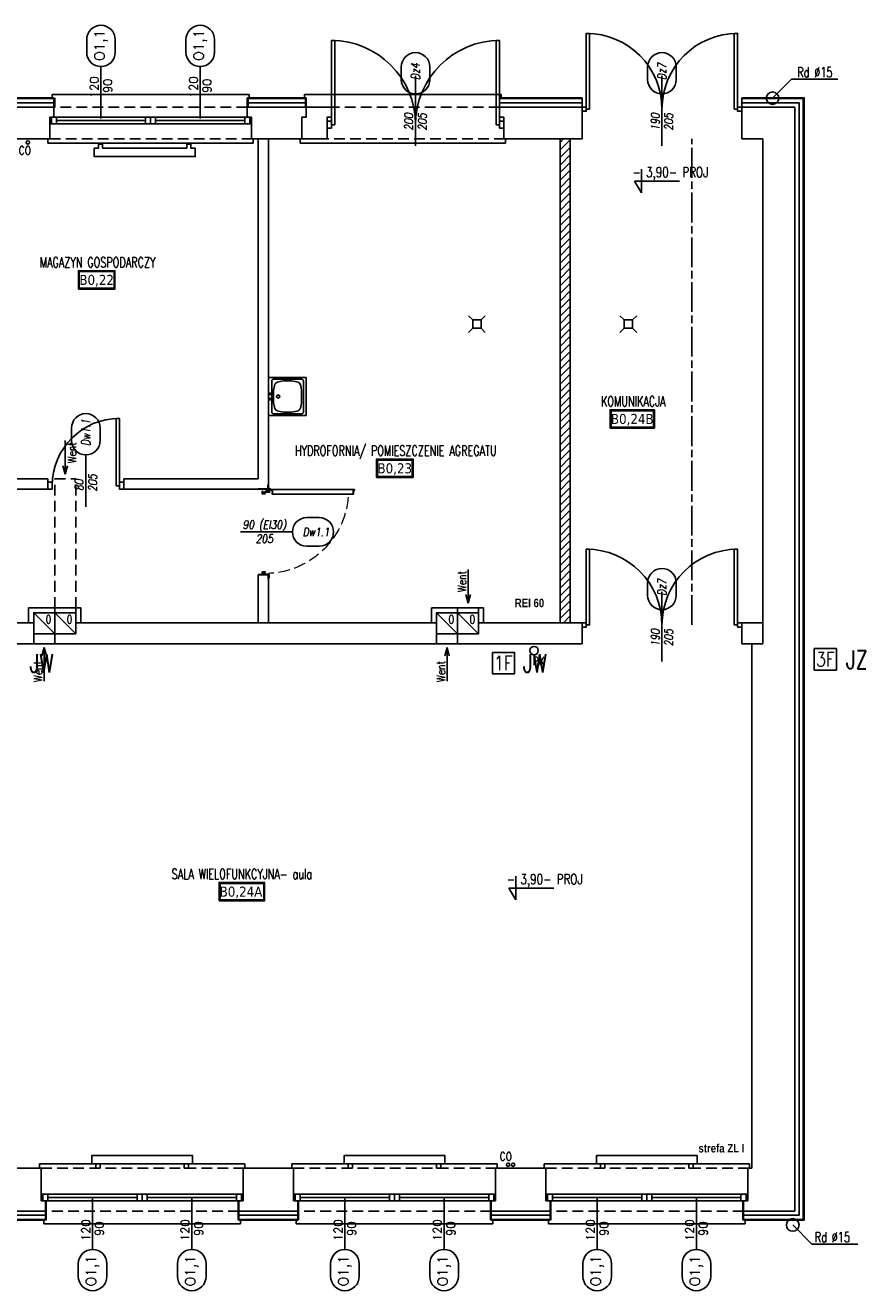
# Model space of a CAD drawing. Header units: millimetres. Extents: x 28600 to 181045, y -399112 to -163690.
# Tile 55 of 256: x 49305 to 50305, y -195716 to -194212. Entities that reach past the tile are written whole.
import ezdxf
from ezdxf.enums import TextEntityAlignment as Align

# ---------------------------------------------------------------- set-up
doc = ezdxf.new("R2010")
doc.units = ezdxf.units.MM
for name, pattern in [('CENTER', [0.6, 0.375, -0.075, 0.075, -0.075]), ('CHAIN', [0.3543, 0.2362, -0.0295, 0.0591, -0.0295]), ('HIDDEN', [9.525, 6.35, -3.175]), ('Hidden Line', [391.222223, 282.222223, -109])]:
    doc.linetypes.add(name, pattern=pattern)
doc.layers.get('0').update_dxf_attribs({"color": 8})
for name, color, linetype in [('! WYPOSAŻENIE', 8, 'Continuous'), ('!! 0_ Istn-okna', 8, 'Continuous'), ('!! 0_ Istn-sciany', 8, 'Continuous'), ('!! 0_ Istn-widok', 8, 'Continuous'), ('!! 0_ Opis', 8, 'Continuous'), ('!! 0_Istn-armatura', 8, 'Continuous'), ('!! 0_Istn-cienka', 8, 'Continuous'), ('!! 0_Istn-drzwi', 8, 'Continuous'), ('!! 0_Istn-went', 8, 'Continuous'), ('!! 0_Opis_okna', 8, 'Continuous'), ('!! 0_Opis_pom', 8, 'Continuous'), ('!! 1_ tynk zewn  - nowy', 8, 'Continuous'), ('!! 1_droga ewakuacyjna', 8, 'CHAIN'), ('!! 1_drzwi-linia', 8, 'Continuous'), ('!! 1_hatch projektowane ściany', 8, 'Continuous'), ('!! 1_PROJ Sciany', 8, 'Continuous'), ('!! 2_ remont Ocieplenie', 8, 'ZIGZAG'), ('!! 2_drzwi opis', 8, 'Continuous'), ('E1', 2, 'Continuous'), ('E2', 2, 'Continuous'), ('E_0', 4, 'Continuous')]:
    doc.layers.add(name, color=color, linetype=linetype)
doc.layers.add('!! 0_Istn-grzejniki', color=8, linetype='Continuous', plot=False)
doc.styles.add('50', font='ROMANS.shx', dxfattribs={"width": 0.8, "height": 10})
doc.styles.add('ARCHETYP', font='romans.shx', dxfattribs={"height": 15})
doc.styles.add('ARIAL', font='tahoma.ttf')
doc.styles.add('ELE1', font='romans.shx', dxfattribs={"width": 0.8, "height": 18})
doc.styles.add('SIMPLEX', font='simplex.shx', dxfattribs={"width": 0.77})
doc.styles.add('STYLE7', font='ARIALNB.TTF')
doc.styles.add('TXT', font='simplex.shx')
doc.linetypes.add('ZIGZAG', pattern='A,0.00254,-5.08,[131,ltypeshp.shx,S=5.08,R=0,X=-5.08,Y=0],-10.16,[131,ltypeshp.shx,S=5.08,R=180,X=5.08,Y=0],-5.08', length=20.32254)

# ---------------------------------------------------------------- blocks, each defined once
blk = doc.blocks.new('A$C04090CF1')
for p, q in [((0, 60), (60, 60)), ((0, 0), (0, 60)), ((2.5, 8.5), (2.5, 52.5)), ((5.2, 36.8), (6.6, 45)), ((54.5, 55.5), (5.5, 55.5)), ((13, 51.5), (19.8, 52.7)), ((47, 51.5), (40.2, 52.7)), ((54.8, 36.8), (53.4, 45)), ((57.5, 8.5), (57.5, 52.5)), ((60, 60), (60, 0)), ((6.6, 16), (5.2, 24.2)), ((53.4, 16), (54.8, 24.2)), ((60, 0), (0, 0)), ((54.5, 5.5), (5.5, 5.5)), ((19.8, 8.3), (13, 9.5)), ((40.2, 8.3), (47, 9.5))]:
    blk.add_line(p, q)
for points in [[(19.8, 52.7), (40.2, 52.7)], [(19.8, 8.3), (40.2, 8.3)]]:
    blk.add_lwpolyline(points)
for centre, radius in [((26, 2.5), 1.5), ((30, 15.5), 2.5), ((34, 2.5), 1.5)]:
    blk.add_circle(centre, radius)
for centre, radius, start, end in [((5.5, 52.5), 3, 90, 180), ((14.5, 43.6), 8, 100.3048, 170.5377), ((45.5, 43.6), 8, 9.4623, 79.6952), ((54.5, 52.5), 3, 0, 90), ((188.4, 30.5), 183.3, 178.0251, 181.9749), ((-128.4, 30.5), 183.3, 358.0251, 1.9749), ((5.5, 8.5), 3, 180, 270), ((14.5, 17.4), 8, 189.4623, 259.6952), ((45.5, 17.4), 8, 280.3048, 350.5377), ((54.5, 8.5), 3, 270, 0)]:
    blk.add_arc(centre, radius, start, end)
blk = doc.blocks.new('A$C1F8E0840')
at = {"linetype": 'Continuous', "xscale": 0.75, "yscale": 0.75, "zscale": 0.75}
blk.add_blockref('A$C04090CF1', (-22.5, 0), dxfattribs=at)
blk = doc.blocks.new('A$C19D82A3D')
for points in [[(-5, 10), (-10, 15)], [(-5, 0), (-10, -5)], [(5, 10), (10, 15)], [(5, 0), (10, -5)]]:
    blk.add_lwpolyline(points)
blk.add_lwpolyline([(-5, 10), (5, 10), (5, 0), (-5, 0)], close=True)
blk = doc.blocks.new('1_ok-opis')
blk.add_line((0, 111.6), (0, 50))
for points in [[(-17, 128.6), (-17, 143.6)], [(17, 128.6), (17, 143.6)]]:
    blk.add_lwpolyline(points)
for centre, start, end in [((0, 143.6), 0, 180), ((0, 128.6), 180, 0)]:
    blk.add_arc(centre, 17, start, end)
at = {"style": 'ARCHETYP'}
for tag, height, rotation, p in [('NR', 12, 90, (0, 136.9)), ('NR', 12, 270, (0, 136.9)), ('SZEROKOŚĆ', 10, 90, (-8, 78.3)), ('SZEROKOŚĆ', 10, 270, (8, 78.3)), ('WYSOKOŚĆ', 10, 270, (-8, 78.3)), ('WYSOKOŚĆ', 10, 90, (8, 78.3))]:
    blk.add_attdef(tag, text='', height=height, rotation=rotation, dxfattribs=at).set_placement(p, align=Align.MIDDLE)
blk = doc.blocks.new('drzwi dwuskrzydłowe')
for points in [[(68481.2, -214206.6), (68481.2, -214296.6), (68477.2, -214296.6), (68477.2, -214206.6)], [(68653.2, -214206.6), (68653.2, -214296.6), (68657.2, -214296.6), (68657.2, -214206.6)], [(68477.2, -214294.1), (68472.2, -214294.1), (68472.2, -214299.1), (68477.2, -214299.1)], [(68657.2, -214294.1), (68662.2, -214294.1), (68662.2, -214299.1), (68657.2, -214299.1)]]:
    blk.add_lwpolyline(points, close=True)
for centre, start, end in [((68477.2, -214296.6), 0, 90), ((68657.2, -214296.6), 90, 180)]:
    blk.add_arc(centre, 90, start, end)
blk = doc.blocks.new('zaw-dr-90-p')
at = {"color": 2, "linetype": 'CENTER', "ltscale": 0.2}
for p, q in [((12, 0), (-12, 0)), ((0, 12), (0, -12)), ((24, 24), (31, 24)), ((24, 19), (31, 19))]:
    blk.add_line(p, q, dxfattribs=at)
at = {"ltscale": 0.2}
for p, q in [((10, 12), (6, 12)), ((10, 0), (10, 6))]:
    blk.add_line(p, q, dxfattribs=at)
blk.add_lwpolyline([(0, 6), (23, 6, 0.414214), (28, 11), (28, 31), (24, 31), (24, 11, -0.414214), (23, 10), (0, 10, 4.561698), (8, 6), (5, 4)], format="xyb", dxfattribs=at)
blk.add_lwpolyline([(0, 0), (-2, 0), (-2, 0), (0, 0), (0, 3), (0, 3), (0, 0), (3, 0), (3, 0), (0, 0), (0, -3), (0, -3)], close=True)
blk.add_lwpolyline([(10, 10), (10, 39), (6, 39), (6, 10)], dxfattribs=at)
blk.add_circle((0, 0), 6.5, dxfattribs=at)
blk = doc.blocks.new('drzwi 90- sc 12')
for p, q in [((-13620.3, 20410.2), (-13620.3, 20313.8)), ((-13614.9, 20409.9), (-13620.3, 20409.9)), ((-13616.1, 20410.3), (-13620.2, 20410.3)), ((-13616.1, 20410.3), (-13620, 20410.3)), ((-13618.2, 20410.3), (-13616.2, 20410.3)), ((-13618.2, 20410.3), (-13616.2, 20410.3)), ((-13616.1, 20410.3), (-13616.1, 20411.5)), ((-13616.1, 20411.5), (-13615, 20411.5)), ((-13614.9, 20411.4), (-13614.9, 20313.8)), ((-13620.3, 20313.5), (-13620.3, 20318)), ((-13614.9, 20312.3), (-13614.9, 20318)), ((-13715.8, 20302), (-13716.3, 20302)), ((-13715.6, 20308.3), (-13715.6, 20308.6)), ((-13715.6, 20307.7), (-13715.6, 20308.6)), ((-13715.6, 20307.8), (-13715.6, 20308.6)), ((-13715.6, 20307.7), (-13715.4, 20307.7)), ((-13614.9, 20313.8), (-13620.3, 20313.8)), ((-13618.2, 20313.4), (-13620.2, 20313.4)), ((-13618.2, 20313.7), (-13618.2, 20313.4)), ((-13618.2, 20313.7), (-13616.4, 20313.7)), ((-13617.8, 20311.1), (-13617.8, 20305.7)), ((-13617.8, 20311.1), (-13617.8, 20305.7)), ((-13616.2, 20309.9), (-13617.4, 20309.9)), ((-13616.8, 20302), (-13616.3, 20302)), ((-13616.2, 20309.9), (-13616.2, 20311)), ((-13615.9, 20313.2), (-13615.9, 20312.2)), ((-13615.9, 20312.2), (-13615, 20312.2))]:
    blk.add_line(p, q)
for points in [[(-13665.3, 20285), (-13665.3, 20325.8)], [(-13615.6, 20309.6), (-13615.3, 20309.6), (-13615.3, 20309.8), (-13616.3, 20309.8), (-13616.3, 20309.6), (-13615.9, 20309.6)]]:
    blk.add_lwpolyline(points)
at = {"lineweight": 30}
for points in [[(-13716.3, 20308.9), (-13721.3, 20308.9)], [(-13716.3, 20308.9), (-13716.3, 20296.9)], [(-13614.3, 20308.9), (-13609.3, 20308.9)], [(-13614.3, 20308.9), (-13614.3, 20296.9)]]:
    blk.add_lwpolyline(points, dxfattribs=at)
at = {"ltscale": 0.2}
for points in [[(-13715.6, 20307.5), (-13715.6, 20309.5, 0.414214), (-13715.9, 20309.8), (-13719.4, 20309.8, 0.414214), (-13719.8, 20309.5), (-13719.8, 20308.9), (-13719.6, 20308.9), (-13719.6, 20309.5, -0.414214), (-13719.4, 20309.6), (-13717, 20309.6)], [(-13717, 20309.6), (-13715.9, 20309.6, -0.414214), (-13715.7, 20309.5), (-13715.7, 20307.5)], [(-13715.7, 20307.8), (-13715.7, 20305.6, 0.414214), (-13715.4, 20305.2), (-13715, 20305.2, -0.414214), (-13714.8, 20305.1), (-13714.8, 20304.5, 0.414214), (-13714.5, 20304.1), (-13713.3, 20304.1, 0.414214), (-13712.9, 20304.5), (-13712.9, 20305.1, -1), (-13712.7, 20305.1), (-13712.7, 20302, -0.414214), (-13712.9, 20301.8), (-13715.4, 20301.8, -0.414214), (-13715.6, 20302), (-13715.6, 20302.5), (-13715.8, 20302.5), (-13715.8, 20302, 0.414214), (-13715.4, 20301.6), (-13712.9, 20301.6, 0.414214), (-13712.6, 20302), (-13712.6, 20305.1, 1), (-13713.1, 20305.1), (-13713.1, 20304.5, -0.414214), (-13713.3, 20304.3), (-13714.5, 20304.3, -0.414214), (-13714.6, 20304.5), (-13714.6, 20305.1, 0.414214), (-13715, 20305.4), (-13715.4, 20305.4, -0.414214), (-13715.6, 20305.6), (-13715.6, 20307.6)], [(-13615.9, 20309.6), (-13616.6, 20309.6, 0.414214), (-13616.8, 20309.5), (-13616.8, 20305.6, -0.414214), (-13617.1, 20305.2), (-13617.6, 20305.2, 0.414214), (-13617.7, 20305.1), (-13617.7, 20304.5, -0.414214), (-13618.1, 20304.1), (-13619.3, 20304.1, -0.414214), (-13619.6, 20304.5), (-13619.6, 20305.1, 1), (-13619.8, 20305.1), (-13619.8, 20302, 0.414214), (-13619.6, 20301.8), (-13617.1, 20301.8, 0.414214), (-13616.9, 20302), (-13616.9, 20302.5), (-13616.8, 20302.5), (-13616.8, 20302, -0.414214), (-13617.1, 20301.6), (-13619.6, 20301.6, -0.414214), (-13620, 20302), (-13620, 20305.1, -1), (-13619.4, 20305.1), (-13619.4, 20304.5, 0.414214), (-13619.3, 20304.3), (-13618.1, 20304.3, 0.414214), (-13617.9, 20304.5), (-13617.9, 20305.1, -0.414214), (-13617.6, 20305.4), (-13617.1, 20305.4, 0.414214), (-13617, 20305.6), (-13617, 20309.5, -0.414214), (-13616.6, 20309.8), (-13613.1, 20309.8, -0.414214), (-13612.8, 20309.5), (-13612.8, 20308.9), (-13612.9, 20308.9), (-13612.9, 20309.5, 0.414214), (-13613.1, 20309.6), (-13615.6, 20309.6)]]:
    blk.add_lwpolyline(points, format="xyb", dxfattribs=at)
blk.add_lwpolyline([(-13616.8, 20308.8), (-13617, 20308.8), (-13617, 20307.4), (-13616.8, 20307.4)], close=True)
for centre, radius, start, end in [((-13620.2, 20410.2), 0.1, 90, 180), ((-13615, 20411.4), 0.1, 0, 90), ((-13620.2, 20313.5), 0.1, 180, 270), ((-13616.4, 20313.2), 0.5, 0, 90), ((-13616.3, 20311), 0.1, 0, 90), ((-13615, 20312.3), 0.1, 270, 0)]:
    blk.add_arc(centre, radius, start, end)
at = {"linetype": 'Hidden Line', "lineweight": 9, "ltscale": 0.05}
blk.add_arc((-13615.5, 20305.1), 99.1, 94.8005, 177.6944, dxfattribs=at)
at = {"xscale": 0.09999999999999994, "yscale": 0.09999999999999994, "zscale": 0.09999999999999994, "rotation": 180.0000000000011}
blk.add_blockref('zaw-dr-90-p', (-13614.9, 20310.9), dxfattribs=at)
blk = doc.blocks.new('E1')
at = {"layer": 'E2', "linetype": 'Continuous'}
blk.add_lwpolyline([(0, 25.4), (26.3, 25.4), (26.3, 0), (0, 0)], close=True, dxfattribs=at)
at = {"layer": 'E2', "linetype": 'Continuous', "style": 'ELE1', "width": 0.8}
blk.add_text('1F', height=16.87, dxfattribs=at).set_placement((13, 12.7), align=Align.MIDDLE_CENTER)
blk = doc.blocks.new('E3')
at = {"layer": 'E2', "linetype": 'Continuous'}
blk.add_lwpolyline([(0, 25.4), (26.3, 25.4), (26.3, 0), (0, 0)], close=True, dxfattribs=at)
at = {"layer": 'E2', "linetype": 'Continuous', "style": 'ELE1', "width": 0.8}
blk.add_text('3F', height=16.87, dxfattribs=at).set_placement((13.1, 12.7), align=Align.MIDDLE_CENTER)

msp = doc.modelspace()

# ---------------------------------------------------------------- hatches: boundary and pattern name
at = {"layer": '!! 1_hatch projektowane ściany'}
h = msp.add_hatch(dxfattribs=at)
h.set_pattern_fill('ANSI31', color=256, scale=2)
h.set_pattern_definition([(45, (-4798, 4.46), (-4.49012806, 4.49012806), [])])
h.paths.add_polyline_path([(49940.71142, -194922.12813), (49952.71142, -194922.12813), (49952.71142, -194347.12813), (49940.71142, -194347.12813)])

# ---------------------------------------------------------------- linework, layer by layer
at = {"layer": '!! 0_ Istn-okna'}
for points in [[(49333.71142, -194321.12813), (49573.71142, -194321.12813)], [(49333.71142, -194329.12813), (49573.71142, -194329.12813)], [(49341.71142, -194325.12813), (49447.71142, -194325.12813)], [(49459.71142, -194325.12813), (49565.71142, -194325.12813)], [(49323.71142, -195601.12813), (49563.71142, -195601.12813)], [(49323.71142, -195609.12813), (49563.71142, -195609.12813)], [(49331.71142, -195605.12813), (49437.71142, -195605.12813)], [(49449.71142, -195605.12813), (49555.71142, -195605.12813)], [(49623.71142, -195601.12813), (49863.71142, -195601.12813)], [(49623.71142, -195609.12813), (49863.71142, -195609.12813)], [(49631.71142, -195605.12813), (49737.71142, -195605.12813)], [(49749.71142, -195605.12813), (49855.71142, -195605.12813)], [(49923.71142, -195601.12813), (50163.71142, -195601.12813)], [(49923.71142, -195609.12813), (50163.71142, -195609.12813)], [(49931.71142, -195605.12813), (50037.71142, -195605.12813)], [(50049.71142, -195605.12813), (50155.71142, -195605.12813)]]:
    msp.add_lwpolyline(points, dxfattribs=at)
for points in [[(49335.71142, -194321.12813), (49341.71142, -194321.12813), (49341.71142, -194329.12813), (49335.71142, -194329.12813)], [(49447.71142, -194321.12813), (49453.71142, -194321.12813), (49453.71142, -194329.12813), (49447.71142, -194329.12813)], [(49453.71142, -194321.12813), (49459.71142, -194321.12813), (49459.71142, -194329.12813), (49453.71142, -194329.12813)], [(49565.71142, -194321.12813), (49571.71142, -194321.12813), (49571.71142, -194329.12813), (49565.71142, -194329.12813)], [(49325.71142, -195609.12813), (49331.71142, -195609.12813), (49331.71142, -195601.12813), (49325.71142, -195601.12813)], [(49437.71142, -195609.12813), (49443.71142, -195609.12813), (49443.71142, -195601.12813), (49437.71142, -195601.12813)], [(49443.71142, -195609.12813), (49449.71142, -195609.12813), (49449.71142, -195601.12813), (49443.71142, -195601.12813)], [(49555.71142, -195609.12813), (49561.71142, -195609.12813), (49561.71142, -195601.12813), (49555.71142, -195601.12813)], [(49625.71142, -195609.12813), (49631.71142, -195609.12813), (49631.71142, -195601.12813), (49625.71142, -195601.12813)], [(49737.71142, -195609.12813), (49743.71142, -195609.12813), (49743.71142, -195601.12813), (49737.71142, -195601.12813)], [(49743.71142, -195609.12813), (49749.71142, -195609.12813), (49749.71142, -195601.12813), (49743.71142, -195601.12813)], [(49855.71142, -195609.12813), (49861.71142, -195609.12813), (49861.71142, -195601.12813), (49855.71142, -195601.12813)], [(49925.71142, -195609.12813), (49931.71142, -195609.12813), (49931.71142, -195601.12813), (49925.71142, -195601.12813)], [(50037.71142, -195609.12813), (50043.71142, -195609.12813), (50043.71142, -195601.12813), (50037.71142, -195601.12813)], [(50043.71142, -195609.12813), (50049.71142, -195609.12813), (50049.71142, -195601.12813), (50043.71142, -195601.12813)], [(50155.71142, -195609.12813), (50161.71142, -195609.12813), (50161.71142, -195601.12813), (50155.71142, -195601.12813)]]:
    msp.add_lwpolyline(points, close=True, dxfattribs=at)
at = {"layer": '!! 0_ Istn-sciany'}
for p, q in [((49787.71142, -194922.12813), (49787.71142, -194904.12813)), ((49843.71142, -194935.12813), (49843.71142, -194904.12813)), ((49849.71142, -194922.12813), (49849.71142, -194904.12813)), ((49793.71142, -194947.12813), (49793.71142, -194910.12813))]:
    msp.add_line(p, q, dxfattribs=at)
for points in [[(48968.71142, -194309.12813), (49338.71142, -194309.12813)], [(49333.71142, -194321.12813), (49338.71142, -194321.12813)], [(49333.71142, -194347.12813), (49333.71142, -194321.12813)], [(49338.71142, -194321.12813), (49338.71142, -194309.12813)], [(49568.71142, -194309.12813), (49638.71142, -194309.12813)], [(49568.71142, -194321.12813), (49568.71142, -194309.12813)], [(49568.71142, -194321.12813), (49573.71142, -194321.12813)], [(49573.71142, -194347.12813), (49573.71142, -194321.12813)], [(49633.71142, -194347.12813), (49633.71142, -194321.12813)], [(49633.71142, -194321.12813), (49638.71142, -194321.12813)], [(49638.71142, -194321.12813), (49638.71142, -194309.12813)], [(49868.71142, -194309.12813), (49966.71143, -194309.12813)], [(49868.71142, -194321.12813), (49868.71142, -194309.12813)], [(49873.71142, -194321.12813), (49868.71142, -194321.12813)], [(49873.71142, -194347.12813), (49873.71142, -194321.12813)], [(50156.71142, -194309.12813), (50219.71142, -194309.12813)], [(50219.71142, -194309.12813), (50219.71142, -195621.12813)], [(49149.71142, -194347.12813), (49333.71142, -194347.12813)], [(49573.71142, -194347.12813), (49581.71142, -194347.12813)], [(49581.71142, -194347.12813), (49581.71142, -194751.12813)], [(49593.71142, -194347.12813), (49633.71142, -194347.12813)], [(49593.71142, -194347.12813), (49593.71142, -194763.12813)], [(49873.71142, -194347.12813), (49966.71142, -194347.12813)], [(50156.71142, -194347.12813), (50181.71142, -194347.12813)], [(50181.71142, -194347.12813), (50181.71142, -194922.12813)], [(49149.71142, -194751.12813), (49331.71142, -194751.12813)], [(49331.71142, -194751.12813), (49331.71142, -194763.12813)], [(49421.71142, -194751.12813), (49581.71142, -194751.12813)], [(49421.71142, -194751.12813), (49421.71142, -194763.12813)], [(48977.71142, -194763.12813), (49331.71142, -194763.12813)], [(49421.71142, -194763.12813), (49593.71142, -194763.12813)], [(49581.71142, -194865.12813), (49593.71142, -194865.12813)], [(49581.71142, -194865.12813), (49581.71142, -194922.12813)], [(49593.71142, -194865.12813), (49593.71142, -194922.12813)], [(49308.71142, -194904.12813), (49339.71142, -194904.12813)], [(49308.71142, -194922.12813), (49308.71142, -194904.12813)], [(49339.71142, -194910.12813), (49339.71142, -194904.12813)], [(49364.71142, -194904.12813), (49370.71142, -194904.12813)], [(49364.71142, -194935.12813), (49364.71142, -194904.12813)], [(49370.71142, -194922.12813), (49370.71142, -194904.12813)], [(49787.71142, -194904.12813), (49818.71142, -194904.12813)], [(49818.71142, -194910.12813), (49818.71142, -194904.12813)], [(49843.71142, -194904.12813), (49849.71142, -194904.12813)], [(49187.71142, -194922.12813), (49308.71142, -194922.12813)], [(49314.71142, -194910.12813), (49314.71142, -194947.12813)], [(49314.71142, -194910.12813), (49339.71142, -194910.12813)], [(49370.71142, -194922.12813), (49581.71142, -194922.12813)], [(49593.71142, -194922.12813), (49787.71142, -194922.12813)], [(49793.71142, -194910.12813), (49818.71142, -194910.12813)], [(49849.71142, -194922.12813), (49966.71142, -194922.12813)], [(50156.71142, -194922.12813), (50181.71142, -194922.12813)], [(49339.71142, -194935.12813), (49364.71142, -194935.12813)], [(49339.71142, -194935.12813), (49339.71142, -194947.12813)], [(49818.71142, -194935.12813), (49843.71142, -194935.12813)], [(49818.71142, -194935.12813), (49818.71142, -194947.12813)], [(49187.71142, -194947.12813), (49314.71142, -194947.12813)], [(49339.71142, -194947.12813), (49793.71142, -194947.12813)], [(49818.71142, -194947.12813), (49966.71142, -194947.12813)], [(50156.71142, -194947.12813), (50168.71142, -194947.12813)], [(50168.71142, -194947.12813), (50168.71142, -195570.12813)], [(49263.71142, -195570.12813), (49323.71142, -195570.12813)], [(49323.71142, -195570.12813), (49323.71142, -195609.12813)], [(49563.71142, -195570.12813), (49623.71142, -195570.12813)], [(49563.71142, -195570.12813), (49563.71142, -195609.12813)], [(49623.71142, -195570.12813), (49623.71142, -195609.12813)], [(49863.71142, -195570.12813), (49923.71142, -195570.12813)], [(49863.71142, -195570.12813), (49863.71142, -195609.12813)], [(49923.71142, -195570.12813), (49923.71142, -195609.12813)], [(50163.71142, -195570.12813), (50168.71142, -195570.12813)], [(50163.71142, -195570.12813), (50163.71142, -195609.12813)], [(49323.71142, -195609.12813), (49328.71142, -195609.12813)], [(49328.71142, -195609.12813), (49328.71142, -195621.12813)], [(49558.71142, -195609.12813), (49563.71142, -195609.12813)], [(49558.71142, -195609.12813), (49558.71142, -195621.12813)], [(49623.71142, -195609.12813), (49628.71142, -195609.12813)], [(49628.71142, -195609.12813), (49628.71142, -195621.12813)], [(49858.71142, -195609.12813), (49863.71142, -195609.12813)], [(49858.71142, -195609.12813), (49858.71142, -195621.12813)], [(49923.71142, -195609.12813), (49928.71142, -195609.12813)], [(49928.71142, -195609.12813), (49928.71142, -195621.12813)], [(50158.71142, -195609.12813), (50163.71142, -195609.12813)], [(50158.71142, -195609.12813), (50158.71142, -195621.12813)], [(49258.71142, -195621.12813), (49328.71142, -195621.12813)], [(49558.71142, -195621.12813), (49628.71142, -195621.12813)], [(49858.71142, -195621.12813), (49928.71142, -195621.12813)], [(50158.71142, -195621.12813), (50219.71142, -195621.12813)]]:
    msp.add_lwpolyline(points, dxfattribs=at)
at = {"layer": '!! 0_ Istn-widok'}
for points in [[(49570.71142, -194294.12813), (49336.71142, -194294.12813)], [(49336.71142, -194299.12813), (49336.71142, -194294.12813)], [(49570.71142, -194299.12813), (49570.71142, -194294.12813)], [(49870.71142, -194294.12813), (49636.71142, -194294.12813)], [(49636.71142, -194299.12813), (49636.71142, -194294.12813)], [(49870.71142, -194299.12813), (49870.71142, -194294.12813)], [(49331.71142, -194347.12813), (49331.71142, -194352.12813)], [(49331.71142, -194352.12813), (49575.71142, -194352.12813)], [(49575.71142, -194347.12813), (49575.71142, -194352.12813)], [(49581.71142, -194347.12813), (49593.71142, -194347.12813)], [(49631.71142, -194347.12813), (49631.71142, -194352.12813)], [(49631.71142, -194352.12813), (49875.71142, -194352.12813)], [(49875.71142, -194347.12813), (49875.71142, -194352.12813)], [(49308.71142, -194922.12813), (49314.71142, -194922.12813)], [(49370.71142, -194922.12813), (49364.71142, -194922.12813)], [(49593.71142, -194922.12813), (49581.71142, -194922.12813)], [(49787.71142, -194922.12813), (49793.71142, -194922.12813)], [(49849.71142, -194922.12813), (49843.71142, -194922.12813)], [(50181.71142, -194922.12813), (50181.71142, -194947.12813)], [(50168.71142, -194947.12813), (50181.71142, -194947.12813)], [(49321.71142, -195565.12813), (49565.71142, -195565.12813)], [(49321.71142, -195570.12813), (49321.71142, -195565.12813)], [(49565.71142, -195570.12813), (49565.71142, -195565.12813)], [(49621.71142, -195565.12813), (49865.71142, -195565.12813)], [(49621.71142, -195570.12813), (49621.71142, -195565.12813)], [(49865.71142, -195570.12813), (49865.71142, -195565.12813)], [(49921.71142, -195565.12813), (50165.71142, -195565.12813)], [(49921.71142, -195570.12813), (49921.71142, -195565.12813)], [(50165.71142, -195570.12813), (50165.71142, -195565.12813)], [(49326.71142, -195631.12813), (49326.71142, -195636.12813)], [(49560.71142, -195636.12813), (49326.71142, -195636.12813)], [(49560.71142, -195631.12813), (49560.71142, -195636.12813)], [(49626.71142, -195631.12813), (49626.71142, -195636.12813)], [(49860.71142, -195636.12813), (49626.71142, -195636.12813)], [(49860.71142, -195631.12813), (49860.71142, -195636.12813)], [(49926.71142, -195631.12813), (49926.71142, -195636.12813)], [(50160.71142, -195636.12813), (49926.71142, -195636.12813)], [(50160.71142, -195631.12813), (50160.71142, -195636.12813)]]:
    msp.add_lwpolyline(points, dxfattribs=at)
for centre in [(50193.21802, -194298.62813), (50217.22485, -195637.62813)]:
    msp.add_circle(centre, 7.5, dxfattribs=at)
at = {"layer": '!! 0_ Opis'}
for points in [[(50215.85522, -194275.99093), (50193.21802, -194298.62813)], [(50215.85522, -194275.99093), (50270.74055, -194275.99093)], [(50037.30835, -194411.0634), (50029.22494, -194397.06252)], [(50029.22494, -194397.06252), (50082.65914, -194397.06252)], [(50037.30835, -194383.06164), (50037.30835, -194411.0634)], [(49887.89135, -195223.33027), (49887.89135, -195251.33203)], [(49887.89135, -195251.33203), (49879.80794, -195237.33115)], [(49879.80794, -195237.33115), (49933.24214, -195237.33115)], [(50239.86205, -195660.26533), (50217.22485, -195637.62813)], [(50239.86205, -195660.26533), (50294.74739, -195660.26533)]]:
    msp.add_lwpolyline(points, dxfattribs=at)
at = {"layer": '!! 0_Istn-armatura'}
for centre, radius in [((49307.71142, -194351.12813), 2), ((49909.71142, -194955.12813), 5), ((49878.71142, -195566.12813), 2), ((49884.71142, -195566.12813), 2)]:
    msp.add_circle(centre, radius, dxfattribs=at)
at = {"layer": '!! 0_Istn-cienka', "linetype": 'HIDDEN', "ltscale": 2}
for points in [[(49568.71142, -194309.12813), (49338.71142, -194309.12813)], [(49868.71142, -194309.12813), (49638.71142, -194309.12813)], [(49333.71142, -194347.12813), (49573.71142, -194347.12813)], [(49633.71142, -194347.12813), (49873.71142, -194347.12813)], [(49323.71142, -195570.12813), (49563.71142, -195570.12813)], [(49623.71142, -195570.12813), (49863.71142, -195570.12813)], [(49923.71142, -195570.12813), (50163.71142, -195570.12813)], [(49558.71142, -195621.12813), (49328.71142, -195621.12813)], [(49858.71142, -195621.12813), (49628.71142, -195621.12813)], [(50158.71142, -195621.12813), (49928.71142, -195621.12813)]]:
    msp.add_lwpolyline(points, dxfattribs=at)
at = {"layer": '!! 0_Istn-drzwi'}
for points in [[(49672.71142, -194230.12813), (49672.71142, -194330.12813), (49668.71142, -194330.12813), (49668.71142, -194230.12813)], [(49864.71142, -194230.12813), (49864.71142, -194330.12813), (49868.71142, -194330.12813), (49868.71142, -194230.12813)], [(49668.71142, -194326.12813), (49663.71142, -194326.12813), (49663.71142, -194334.12813), (49668.71142, -194334.12813)], [(49868.71142, -194326.12813), (49873.71142, -194326.12813), (49873.71142, -194334.12813), (49868.71142, -194334.12813)], [(49412.71142, -194679.12813), (49412.71142, -194759.12813), (49416.71142, -194759.12813), (49416.71142, -194679.12813)], [(49336.71142, -194755.12813), (49331.71142, -194755.12813), (49331.71142, -194763.12813), (49336.71142, -194763.12813)], [(49416.71142, -194755.12813), (49421.71142, -194755.12813), (49421.71142, -194763.12813), (49416.71142, -194763.12813)]]:
    msp.add_lwpolyline(points, close=True, dxfattribs=at)
for points in [[(49768.71142, -194272.17237), (49768.71142, -194355.12813)], [(50061.71142, -194272.17237), (50061.71142, -194355.12813)], [(49376.71142, -194734.12813), (49376.71142, -194784.12813)], [(50061.71142, -194885.17237), (50061.71142, -194968.12813)]]:
    msp.add_lwpolyline(points, dxfattribs=at)
for centre, radius, start, end in [((49668.71142, -194330.12813), 100, 0.00000004, 90.00000004), ((49868.71142, -194330.12813), 100, 89.99999996, 179.99999996), ((49416.71142, -194759.12813), 80, 89.99999996, 179.99999996)]:
    msp.add_arc(centre, radius, start, end, dxfattribs=at)
at = {"layer": '!! 0_Istn-grzejniki'}
for points in [[(49501.71142, -194353.12813), (49501.71142, -194358.12813), (49506.71142, -194358.12813), (49506.71142, -194368.12813), (49386.71142, -194368.12813), (49386.71142, -194358.12813), (49391.71142, -194358.12813), (49391.71142, -194353.12813), (49396.71142, -194353.12813), (49396.71142, -194358.12813), (49496.71142, -194358.12813), (49496.71142, -194353.12813)], [(49388.71142, -195570.12813), (49388.71142, -195565.12813), (49383.71142, -195565.12813), (49383.71142, -195555.12813), (49503.71142, -195555.12813), (49503.71142, -195565.12813), (49498.71142, -195565.12813), (49498.71142, -195570.12813), (49493.71142, -195570.12813), (49493.71142, -195565.12813), (49393.71142, -195565.12813), (49393.71142, -195570.12813)], [(49688.71142, -195570.12813), (49688.71142, -195565.12813), (49683.71142, -195565.12813), (49683.71142, -195555.12813), (49803.71142, -195555.12813), (49803.71142, -195565.12813), (49798.71142, -195565.12813), (49798.71142, -195570.12813), (49793.71142, -195570.12813), (49793.71142, -195565.12813), (49693.71142, -195565.12813), (49693.71142, -195570.12813)], [(49988.71142, -195570.12813), (49988.71142, -195565.12813), (49983.71142, -195565.12813), (49983.71142, -195555.12813), (50103.71142, -195555.12813), (50103.71142, -195565.12813), (50098.71142, -195565.12813), (50098.71142, -195570.12813), (50093.71142, -195570.12813), (50093.71142, -195565.12813), (49993.71142, -195565.12813), (49993.71142, -195570.12813)]]:
    msp.add_lwpolyline(points, close=True, dxfattribs=at)
at = {"layer": '!! 0_Istn-went'}
for points in [[(49352.21142, -194705.52638), (49352.21142, -194745.57291)], [(49352.21142, -194745.57291), (49349.53193, -194735.57291)], [(49352.21142, -194745.57291), (49354.89092, -194735.57291)], [(49831.21142, -194858.52638), (49831.21142, -194898.57291)], [(49831.21142, -194898.57291), (49828.53193, -194888.57291)], [(49831.21142, -194898.57291), (49833.89092, -194888.57291)], [(49339.71142, -194904.12813), (49364.71142, -194904.12813)], [(49818.71142, -194904.12813), (49843.71142, -194904.12813)], [(49314.71142, -194910.12813), (49339.71142, -194935.12813)], [(49339.71142, -194910.12813), (49364.71142, -194935.12813)], [(49793.71142, -194910.12813), (49818.71142, -194935.12813)], [(49818.71142, -194910.12813), (49843.71142, -194935.12813)], [(49339.71142, -194947.12813), (49314.71142, -194947.12813)], [(49327.21142, -194951.50603), (49324.53193, -194961.50603)], [(49327.21142, -194991.55256), (49327.21142, -194951.50603)], [(49327.21142, -194951.50603), (49329.89092, -194961.50603)], [(49818.71142, -194947.12813), (49793.71142, -194947.12813)], [(49806.21142, -194951.50603), (49803.53193, -194961.50603)], [(49806.21142, -194991.55256), (49806.21142, -194951.50603)], [(49806.21142, -194951.50603), (49808.89092, -194961.50603)]]:
    msp.add_lwpolyline(points, dxfattribs=at)
at = {"layer": '!! 0_Istn-went', "linetype": 'HIDDEN', "ltscale": 2}
for points in [[(49339.71142, -194904.12813), (49339.71142, -194751.12813)], [(49339.71142, -194751.12813), (49364.71142, -194751.12813)], [(49364.71142, -194904.12813), (49364.71142, -194751.12813)]]:
    msp.add_lwpolyline(points, dxfattribs=at)
at = {"layer": '!! 0_Istn-went'}
for points in [[(49314.71142, -194935.12813), (49339.71142, -194935.12813), (49339.71142, -194910.12813), (49314.71142, -194910.12813)], [(49339.71142, -194935.12813), (49364.71142, -194935.12813), (49364.71142, -194910.12813), (49339.71142, -194910.12813)], [(49793.71142, -194935.12813), (49818.71142, -194935.12813), (49818.71142, -194910.12813), (49793.71142, -194910.12813)], [(49818.71142, -194935.12813), (49843.71142, -194935.12813), (49843.71142, -194910.12813), (49818.71142, -194910.12813)]]:
    msp.add_lwpolyline(points, close=True, dxfattribs=at)
at = {"layer": '!! 0_Opis_pom', "ltscale": 0.7}
for points in [[(49367.80644, -194525.46291), (49411.32644, -194525.46291), (49411.32644, -194503.70291), (49367.80644, -194503.70291)], [(49368.89444, -194524.37491), (49410.23844, -194524.37491), (49410.23844, -194504.79091), (49368.89444, -194504.79091)], [(50000.08967, -194690.68767), (50052.76905, -194690.68767), (50052.76905, -194668.92767), (50000.08967, -194668.92767)], [(50001.17767, -194689.59967), (50051.68105, -194689.59967), (50051.68105, -194670.01567), (50001.17767, -194670.01567)], [(49722.29776, -194749.35922), (49765.81776, -194749.35922), (49765.81776, -194727.59922), (49722.29776, -194727.59922)], [(49723.38576, -194748.27122), (49764.72976, -194748.27122), (49764.72976, -194728.68722), (49723.38576, -194728.68722)], [(49535.15664, -195252.3985), (49589.31233, -195252.3985), (49589.31233, -195230.6385), (49535.15664, -195230.6385)], [(49536.24464, -195251.3105), (49588.22433, -195251.3105), (49588.22433, -195231.7265), (49536.24464, -195231.7265)]]:
    msp.add_lwpolyline(points, close=True, dxfattribs=at)
at = {"layer": '!! 1_ tynk zewn  - nowy'}
for points in [[(49338.71142, -194298.12813), (48968.71142, -194298.12813)], [(49338.71142, -194299.12813), (48968.71142, -194299.12813)], [(49338.71142, -194309.12813), (49338.71142, -194298.12813)], [(49339.71142, -194309.12813), (49339.71142, -194298.12813)], [(49638.71142, -194298.12813), (49568.71142, -194298.12813)], [(49568.71142, -194309.12813), (49568.71142, -194298.12813)], [(49638.71142, -194299.12813), (49568.71142, -194299.12813)], [(49569.71142, -194309.12813), (49569.71142, -194298.12813)], [(49637.71142, -194309.12813), (49637.71142, -194298.12813)], [(49638.71142, -194309.12813), (49638.71142, -194298.12813)], [(49966.71143, -194298.12813), (49868.71142, -194298.12813)], [(49966.71143, -194299.12813), (49868.71142, -194299.12813)], [(49966.71143, -194309.12813), (49966.71143, -194298.12813)], [(50158.71142, -195632.12813), (50230.71142, -195632.12813), (50230.71142, -194298.12813), (50156.71142, -194298.12813)], [(50156.71142, -194309.12813), (50156.71142, -194298.12813)], [(50158.71142, -195631.12813), (50229.71142, -195631.12813), (50229.71142, -194299.12813), (50156.71142, -194299.12813)], [(49329.71142, -195632.12813), (49329.71142, -195609.12813)], [(49557.71142, -195632.12813), (49557.71142, -195609.12813)], [(49629.71142, -195632.12813), (49629.71142, -195609.12813)], [(49857.71142, -195632.12813), (49857.71142, -195609.12813)], [(49929.71142, -195632.12813), (49929.71142, -195609.12813)], [(50157.71142, -195632.12813), (50157.71142, -195609.12813)], [(49328.71142, -195632.12813), (49328.71142, -195621.12813)], [(49558.71142, -195632.12813), (49558.71142, -195621.12813)], [(49628.71142, -195632.12813), (49628.71142, -195621.12813)], [(49858.71142, -195632.12813), (49858.71142, -195621.12813)], [(49928.71142, -195632.12813), (49928.71142, -195621.12813)], [(50158.71142, -195632.12813), (50158.71142, -195621.12813)], [(49258.71142, -195631.12813), (49328.71142, -195631.12813)], [(49258.71142, -195632.12813), (49328.71142, -195632.12813)], [(49558.71142, -195631.12813), (49628.71142, -195631.12813)], [(49558.71142, -195632.12813), (49628.71142, -195632.12813)], [(49858.71142, -195631.12813), (49928.71142, -195631.12813)], [(49858.71142, -195632.12813), (49928.71142, -195632.12813)]]:
    msp.add_lwpolyline(points, dxfattribs=at)
at = {"layer": '!! 1_droga ewakuacyjna', "ltscale": 150}
msp.add_lwpolyline([(50097.24485, -194924.62813), (50097.24485, -194347.12813)], dxfattribs=at)
at = {"layer": '!! 1_PROJ Sciany'}
msp.add_lwpolyline([(49638.71142, -194309.12813), (49668.71142, -194309.12813), (49668.71142, -194321.12813), (49663.71142, -194321.12813), (49663.71142, -194347.12813), (49633.71142, -194347.12813), (49633.71142, -194321.12813), (49638.71142, -194321.12813)], close=True, dxfattribs=at)
for points in [[(49966.71142, -194309.12813), (49966.71142, -194347.12813)], [(50156.71142, -194309.12813), (50156.71142, -194347.12813)], [(49940.71142, -194347.12813), (49940.71142, -194922.12813)], [(49952.71142, -194347.12813), (49952.71142, -194922.12813)], [(49966.71142, -194922.12813), (49966.71142, -194947.12813)], [(50156.71142, -194922.12813), (50156.71142, -194947.12813)]]:
    msp.add_lwpolyline(points, dxfattribs=at)
at = {"layer": '!! 2_ remont Ocieplenie', "linetype": 'ZIGZAG', "ltscale": 0.75}
for points in [[(49338.71142, -194304.12813), (48968.71142, -194304.12813)], [(49638.71142, -194304.12813), (49568.71142, -194304.12813)], [(49966.71143, -194304.12813), (49868.71142, -194304.12813)], [(50158.71142, -195626.12813), (50224.71142, -195626.12813), (50224.71142, -194304.12813), (50156.71142, -194304.12813)], [(49258.71142, -195626.12813), (49328.71142, -195626.12813)], [(49558.71142, -195626.12813), (49628.71142, -195626.12813)], [(49858.71142, -195626.12813), (49928.71142, -195626.12813)]]:
    msp.add_lwpolyline(points, dxfattribs=at)

# ---------------------------------------------------------------- block references
at = {"layer": '!! 0_Istn-armatura', "xscale": -1, "rotation": 270}
for name, p in [('A$C19D82A3D', (49836.71142, -194567.12813)), ('A$C19D82A3D', (50016.71142, -194567.12813)), ('A$C1F8E0840', (49593.71142, -194653.12813))]:
    msp.add_blockref(name, p, dxfattribs=at)
at = {"layer": '!! 0_Opis_okna'}
ref = msp.add_blockref('1_ok-opis', (49394.71142, -194372.65429), dxfattribs=at)
ref.add_attrib('WYSOKOŚĆ', '90', dxfattribs={"layer": '0', "height": 10, "rotation": 90, "style": 'ARCHETYP'}).set_placement((49402.71142, -194283.93388), align=Align.MIDDLE)
ref.add_attrib('SZEROKOŚĆ', '120', dxfattribs={"layer": '0', "height": 10, "rotation": 90, "style": 'ARCHETYP'}).set_placement((49386.71142, -194285.70734), align=Align.MIDDLE)
ref.add_attrib('NR', 'O1,1', dxfattribs={"layer": '0', "height": 12, "rotation": 90, "style": 'ARCHETYP'}).set_placement((49394.71142, -194235.75285), align=Align.MIDDLE)
ref = msp.add_blockref('1_ok-opis', (49512.71142, -194372.65429), dxfattribs=at)
ref.add_attrib('WYSOKOŚĆ', '90', dxfattribs={"layer": '0', "height": 10, "rotation": 90, "style": 'ARCHETYP'}).set_placement((49520.71142, -194283.93388), align=Align.MIDDLE)
ref.add_attrib('SZEROKOŚĆ', '120', dxfattribs={"layer": '0', "height": 10, "rotation": 90, "style": 'ARCHETYP'}).set_placement((49504.71142, -194285.70734), align=Align.MIDDLE)
ref.add_attrib('NR', 'O1,1', dxfattribs={"layer": '0', "height": 12, "rotation": 90, "style": 'ARCHETYP'}).set_placement((49512.71142, -194235.75285), align=Align.MIDDLE)
ref = msp.add_blockref('1_ok-opis', (49384.71142, -195555.12813), dxfattribs=dict(at, rotation=180))
ref.add_attrib('SZEROKOŚĆ', '120', dxfattribs={"layer": '0', "height": 10, "rotation": 90, "style": 'ARCHETYP'}).set_placement((49376.71142, -195643.84854), align=Align.MIDDLE)
ref.add_attrib('WYSOKOŚĆ', '90', dxfattribs={"layer": '0', "height": 10, "rotation": 90, "style": 'ARCHETYP'}).set_placement((49392.71142, -195642.07509), align=Align.MIDDLE)
ref.add_attrib('NR', 'O1,1', dxfattribs={"layer": '0', "height": 12, "rotation": 90, "style": 'ARCHETYP'}).set_placement((49384.71142, -195692.02958), align=Align.MIDDLE)
ref = msp.add_blockref('1_ok-opis', (49502.71142, -195555.12813), dxfattribs=dict(at, rotation=180))
ref.add_attrib('SZEROKOŚĆ', '120', dxfattribs={"layer": '0', "height": 10, "rotation": 90, "style": 'ARCHETYP'}).set_placement((49494.71142, -195643.84854), align=Align.MIDDLE)
ref.add_attrib('WYSOKOŚĆ', '90', dxfattribs={"layer": '0', "height": 10, "rotation": 90, "style": 'ARCHETYP'}).set_placement((49510.71142, -195642.07509), align=Align.MIDDLE)
ref.add_attrib('NR', 'O1,1', dxfattribs={"layer": '0', "height": 12, "rotation": 90, "style": 'ARCHETYP'}).set_placement((49502.71142, -195692.02958), align=Align.MIDDLE)
ref = msp.add_blockref('1_ok-opis', (49684.71142, -195555.12813), dxfattribs=dict(at, rotation=180))
ref.add_attrib('SZEROKOŚĆ', '120', dxfattribs={"layer": '0', "height": 10, "rotation": 90, "style": 'ARCHETYP'}).set_placement((49676.71142, -195643.84854), align=Align.MIDDLE)
ref.add_attrib('WYSOKOŚĆ', '90', dxfattribs={"layer": '0', "height": 10, "rotation": 90, "style": 'ARCHETYP'}).set_placement((49692.71142, -195642.07509), align=Align.MIDDLE)
ref.add_attrib('NR', 'O1,1', dxfattribs={"layer": '0', "height": 12, "rotation": 90, "style": 'ARCHETYP'}).set_placement((49684.71142, -195692.02958), align=Align.MIDDLE)
ref = msp.add_blockref('1_ok-opis', (49802.71142, -195555.12813), dxfattribs=dict(at, rotation=180))
ref.add_attrib('SZEROKOŚĆ', '120', dxfattribs={"layer": '0', "height": 10, "rotation": 90, "style": 'ARCHETYP'}).set_placement((49794.71142, -195643.84854), align=Align.MIDDLE)
ref.add_attrib('WYSOKOŚĆ', '90', dxfattribs={"layer": '0', "height": 10, "rotation": 90, "style": 'ARCHETYP'}).set_placement((49810.71142, -195642.07509), align=Align.MIDDLE)
ref.add_attrib('NR', 'O1,1', dxfattribs={"layer": '0', "height": 12, "rotation": 90, "style": 'ARCHETYP'}).set_placement((49802.71142, -195692.02958), align=Align.MIDDLE)
ref = msp.add_blockref('1_ok-opis', (49984.71142, -195555.12813), dxfattribs=dict(at, rotation=180))
ref.add_attrib('SZEROKOŚĆ', '120', dxfattribs={"layer": '0', "height": 10, "rotation": 90, "style": 'ARCHETYP'}).set_placement((49976.71142, -195643.84854), align=Align.MIDDLE)
ref.add_attrib('WYSOKOŚĆ', '90', dxfattribs={"layer": '0', "height": 10, "rotation": 90, "style": 'ARCHETYP'}).set_placement((49992.71142, -195642.07509), align=Align.MIDDLE)
ref.add_attrib('NR', 'O1,1', dxfattribs={"layer": '0', "height": 12, "rotation": 90, "style": 'ARCHETYP'}).set_placement((49984.71142, -195692.02958), align=Align.MIDDLE)
ref = msp.add_blockref('1_ok-opis', (50102.71142, -195555.12813), dxfattribs=dict(at, rotation=180))
ref.add_attrib('SZEROKOŚĆ', '120', dxfattribs={"layer": '0', "height": 10, "rotation": 90, "style": 'ARCHETYP'}).set_placement((50094.71142, -195643.84854), align=Align.MIDDLE)
ref.add_attrib('WYSOKOŚĆ', '90', dxfattribs={"layer": '0', "height": 10, "rotation": 90, "style": 'ARCHETYP'}).set_placement((50110.71142, -195642.07509), align=Align.MIDDLE)
ref.add_attrib('NR', 'O1,1', dxfattribs={"layer": '0', "height": 12, "rotation": 90, "style": 'ARCHETYP'}).set_placement((50102.71142, -195692.02958), align=Align.MIDDLE)
at = {"layer": '!! 1_drzwi-linia'}
for p in [(-18505.47074, 19984.94547), (-18505.47074, 19371.94547)]:
    msp.add_blockref('drzwi dwuskrzydłowe', p, dxfattribs=at)
at = {"layer": '!! 1_drzwi-linia', "xscale": -1, "rotation": 270}
msp.add_blockref('drzwi 90- sc 12', (29284.78708, -181148.85843), dxfattribs=at)
at = {"layer": '!! 2_drzwi opis'}
ref = msp.add_blockref('1_ok-opis', (49768.71142, -194405.12813), dxfattribs=dict(at, xscale=-1, rotation=359.9999963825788))
ref.add_attrib('WYSOKOŚĆ', '200', dxfattribs={"layer": '0', "height": 10, "rotation": 89.99999638, "style": '50', "oblique": 10, "width": 0.8}).set_placement((49760.71143, -194326.83728), align=Align.MIDDLE)
ref.add_attrib('SZEROKOŚĆ', '205', dxfattribs={"layer": '0', "height": 10, "rotation": 89.99999638, "style": '50', "oblique": 10, "width": 0.8}).set_placement((49776.71143, -194326.83728), align=Align.MIDDLE)
ref.add_attrib('NR', 'Dz4', dxfattribs={"layer": '0', "height": 10, "rotation": 89.99999638, "style": '50', "oblique": 10, "width": 0.8}).set_placement((49768.71143, -194266.92099), align=Align.MIDDLE)
ref = msp.add_blockref('1_ok-opis', (50061.71142, -194405.12813), dxfattribs=dict(at, xscale=-1, rotation=359.9999963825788))
ref.add_attrib('WYSOKOŚĆ', '190', dxfattribs={"layer": '0', "height": 10, "rotation": 89.99999638, "style": '50', "oblique": 10, "width": 0.8}).set_placement((50053.71143, -194326.83728), align=Align.MIDDLE)
ref.add_attrib('SZEROKOŚĆ', '205', dxfattribs={"layer": '0', "height": 10, "rotation": 89.99999638, "style": '50', "oblique": 10, "width": 0.8}).set_placement((50069.71143, -194326.83728), align=Align.MIDDLE)
ref.add_attrib('NR', 'Dz7', dxfattribs={"layer": '0', "height": 10, "rotation": 89.99999638, "style": '50', "oblique": 10, "width": 0.8}).set_placement((50061.71143, -194266.92099), align=Align.MIDDLE)
ref = msp.add_blockref('1_ok-opis', (49376.71142, -194834.12813), dxfattribs=dict(at, xscale=-1, rotation=359.9999963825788))
ref.add_attrib('WYSOKOŚĆ', '80 ', dxfattribs={"layer": '0', "height": 10, "rotation": 89.99999638, "style": '50', "oblique": 10, "width": 0.8}).set_placement((49368.71143, -194755.83728), align=Align.MIDDLE)
ref.add_attrib('SZEROKOŚĆ', '205', dxfattribs={"layer": '0', "height": 10, "rotation": 89.99999638, "style": '50', "oblique": 10, "width": 0.8}).set_placement((49384.71143, -194755.83728), align=Align.MIDDLE)
ref.add_attrib('NR', 'Dw1.1', dxfattribs={"layer": '0', "height": 10, "rotation": 89.99999638, "style": '50', "oblique": 10, "width": 0.8}).set_placement((49376.71143, -194695.92099), align=Align.MIDDLE)
ref = msp.add_blockref('1_ok-opis', (49510.71104, -194814.12809), dxfattribs=dict(at, xscale=-1, rotation=269.9999963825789))
ref.add_attrib('WYSOKOŚĆ', '90 (EI30)', dxfattribs={"layer": '0', "height": 10, "rotation": 359.99999638, "style": '50', "oblique": 10, "width": 0.8}).set_placement((49589.00189, -194806.12809), align=Align.MIDDLE)
ref.add_attrib('SZEROKOŚĆ', '205', dxfattribs={"layer": '0', "height": 10, "rotation": 359.99999638, "style": '50', "oblique": 10, "width": 0.8}).set_placement((49589.00189, -194822.12809), align=Align.MIDDLE)
ref.add_attrib('NR', 'Dw1.1', dxfattribs={"layer": '0', "height": 10, "rotation": 359.99999638, "style": '50', "oblique": 10, "width": 0.8}).set_placement((49650.36604, -194814.12809), align=Align.MIDDLE)
ref = msp.add_blockref('1_ok-opis', (50061.71142, -195018.12813), dxfattribs=dict(at, xscale=-1, rotation=359.9999963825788))
ref.add_attrib('WYSOKOŚĆ', '190', dxfattribs={"layer": '0', "height": 10, "rotation": 89.99999638, "style": '50', "oblique": 10, "width": 0.8}).set_placement((50053.71143, -194939.83728), align=Align.MIDDLE)
ref.add_attrib('SZEROKOŚĆ', '205', dxfattribs={"layer": '0', "height": 10, "rotation": 89.99999638, "style": '50', "oblique": 10, "width": 0.8}).set_placement((50069.71143, -194939.83728), align=Align.MIDDLE)
ref.add_attrib('NR', 'Dz7', dxfattribs={"layer": '0', "height": 10, "rotation": 89.99999638, "style": '50', "oblique": 10, "width": 0.8}).set_placement((50061.71143, -194879.92099), align=Align.MIDDLE)
at = {"layer": 'E_0'}
for name, p in [('E3', (50242.89153, -194978.15869)), ('E1', (49860.1084, -194982.6173))]:
    msp.add_blockref(name, p, dxfattribs=at)

# ---------------------------------------------------------------- texts
at = {"layer": '! WYPOSAŻENIE', "color": 20, "true_color": 0xf65c09, "char_height": 10, "attachment_point": 1, "style": 'STYLE7'}
for s, insert in [('REI 60', (49886.72102, -194893.48851)), ('strefa ZL I', (50105.08359, -195541.48851))]:
    msp.add_mtext_dynamic_manual_height_columns(s, width=58.1261145, gutter_width=75, heights=[0], dxfattribs=dict(at, insert=insert))
at = {"layer": '!! 0_ Opis', "style": 'ARCHETYP', "width": 0.7}
for p in [(50222.70087, -194273.81754), (50243.43377, -195658.09194)]:
    msp.add_text('Rd %%C15', height=12, rotation=0.00000004, dxfattribs=at).set_placement(p)
at = {"layer": '!! 0_ Opis', "style": 'SIMPLEX', "width": 0.75}
for p in [(50026.6209, -194392.4844), (49877.2039, -195232.75303)]:
    msp.add_text('- 3,90- PROJ', height=12, dxfattribs=at).set_placement(p)
at = {"layer": '!! 0_Istn-armatura', "style": 'ARCHETYP', "width": 0.8}
for s, p in [('CO', (49296.82958, -194365.7632)), ('PK', (49907.92953, -194972.58148)), ('CO', (49868.67815, -195561.09965))]:
    msp.add_text(s, height=10, rotation=0.00000004, dxfattribs=at).set_placement(p)
at = {"layer": '!! 0_Istn-went', "style": 'ARCHETYP', "width": 0.8}
for s, rotation, p in [('Went', 89.99999996, (49365.09651, -194732.38254)), ('Went', 89.99999996, (49828.8812, -194885.38254)), ('0', 0.00000004, (49328.87286, -194922.9506)), ('0', 0.00000004, (49353.87286, -194922.9506)), ('0', 0.00000004, (49807.87286, -194922.9506)), ('0', 0.00000004, (49832.87286, -194922.9506)), ('Went', 89.99999996, (49324.8812, -194992.36727)), ('Went', 89.99999996, (49803.8812, -194992.36727))]:
    msp.add_text(s, height=10, rotation=rotation, dxfattribs=at).set_placement(p)
at = {"layer": '!! 0_Opis_pom', "ltscale": 0.7, "style": 'TXT', "width": 0.7}
for s, p in [('MAGAZYN GOSPODARCZY', (49390.68157, -194499.6566)), ('KOMUNIKACJA', (50027.54409, -194664.88135)), ('HYDROFORNIA/ POMIESZCZENIE AGREGATU', (49745.17289, -194723.5529)), ('SALA WIELOFUNKCYJNA- aula', (49562.28524, -195226.59219))]:
    msp.add_text(s, height=12, dxfattribs=at).set_placement(p, align=Align.CENTER)
at = {"layer": '!! 0_Opis_pom', "ltscale": 0.7, "style": 'ARIAL'}
for tag, p in [('B0,22', (49389.56644, -194514.58291)), ('B0,24B', (50026.42896, -194679.80767)), ('B0,23', (49744.05776, -194738.47922)), ('B0,24A', (49561.17011, -195241.5185))]:
    msp.add_attdef(tag, text='', height=11.968, dxfattribs=at).set_placement(p, align=Align.MIDDLE_CENTER)
at = {"layer": 'E1', "style": 'ELE1', "width": 0.75}
for s, p in [('JW', (49324.09293, -194970.25175)), ('JW', (49910.65628, -194970.25175)), ('JZ', (50293.43942, -194965.79315))]:
    msp.add_text(s, height=22, dxfattribs=at).set_placement(p, align=Align.MIDDLE_CENTER)

doc.saveas('drawing.dxf')
